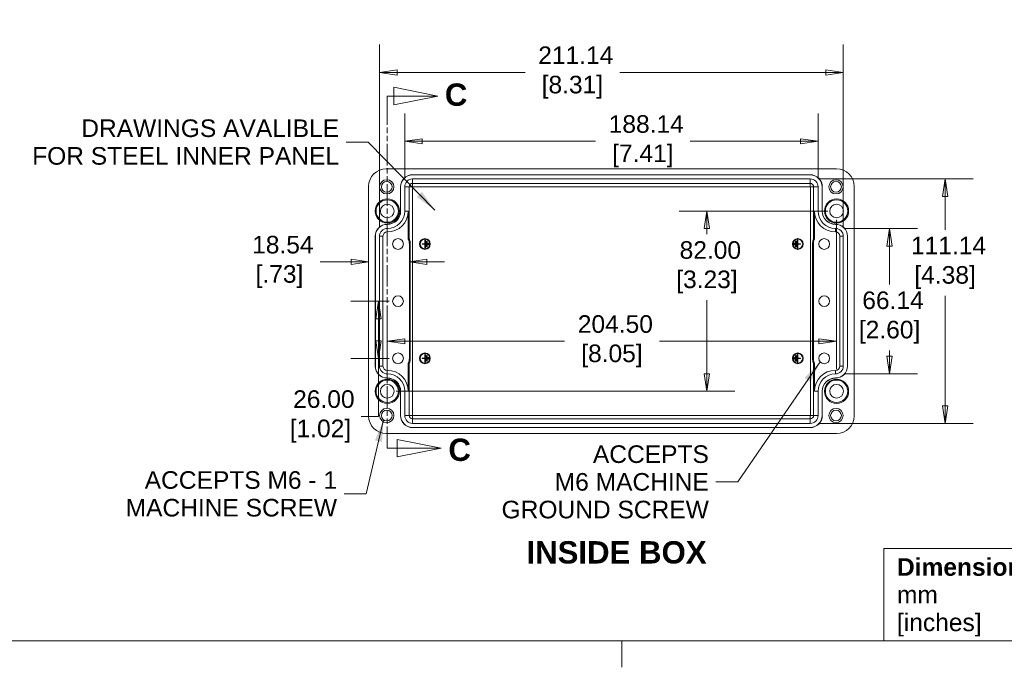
# Model space of a CAD drawing. Header units: millimetres. Extents: x 22 to 1013, y 22 to 778.
# Tile 2 of 8: x 264 to 679, y 22 to 294. Entities that reach past the tile are written whole.
import ezdxf

# ---------------------------------------------------------------- set-up
doc = ezdxf.new("R2010")
doc.units = ezdxf.units.MM
doc.header["$LTSCALE"] = 3.703704
doc.linetypes.add('DOUBLE_DASH_CHAIN', pattern=[1.2403, 0.6614, -0.0827, 0.1654, -0.0827, 0.1654, -0.0827])
for name, color, linetype, lineweight in [('Dimension (ANSI)', 7, 'Continuous', 9), ('Section Line (ANSI)', 7, 'DOUBLE_DASH_CHAIN', 9), ('Sketch Geometry (ANSI)', 7, 'Continuous', 9), ('Symbol (ANSI)', 7, 'Continuous', 9), ('Visible (ANSI)', 7, 'Continuous', 9), ('Visible Narrow (ANSI)', 7, 'Continuous', 9)]:
    doc.layers.add(name, color=color, linetype=linetype, lineweight=lineweight)
doc.styles.add('Label Text (ANSI)', font='arialbd.ttf')
doc.styles.add('Note Text (ANSI)', font='arial.ttf')
doc.styles.add('Text Style20', font='arial.ttf')
doc.dimstyles.new('Default - mm (ANSI)', dxfattribs={"dimscale": 3.703704, "dimtxt": 2, "dimasz": 2, "dimexe": 3.175, "dimexo": 1, "dimgap": 0.8, "dimtad": 0, "dimtih": 1, "dimtoh": 1, "dimrnd": 1e-08, "dimzin": 4, "dimdsep": 46, "dimtxsty": 'Note Text (ANSI)', "dimblk": 'Filled-1', "dimcen": 0.09, "dimdle": 10, "dimclrd": 256, "dimclre": 256, "dimclrt": 256, "dimadec": 1, "dimazin": 0, "dimtfac": 1.524, "dimtofl": 0, "dimtmove": 0, "dimatfit": 3, "dimfxl": 0, "dimtolj": 1, "dimtzin": 0, "dimlwd": -1, "dimlwe": -1, "dimarcsym": 0})
doc.dimstyles.new('Default - mm (ANSI)$7', dxfattribs={"dimscale": 3.703704, "dimtxt": 2, "dimasz": 2.5, "dimexe": 3.175, "dimexo": 1, "dimgap": 0.8, "dimtad": 0, "dimtih": 1, "dimtoh": 1, "dimrnd": 1e-08, "dimzin": 4, "dimdsep": 46, "dimtxsty": 'Note Text (ANSI)', "dimblk": 'Filled-1', "dimcen": 0.09, "dimdle": 10, "dimclrd": 256, "dimclre": 256, "dimclrt": 256, "dimadec": 1, "dimazin": 0, "dimtfac": 1.524, "dimtofl": 0, "dimtmove": 0, "dimatfit": 3, "dimfxl": 0, "dimtolj": 1, "dimtzin": 0, "dimlwd": -1, "dimlwe": -1, "dimarcsym": 0})

# ---------------------------------------------------------------- blocks, each defined once
blk = doc.blocks.new('Title Blocks HAMMOND')
at = {"layer": 'Sketch Geometry (ANSI)'}
for p, q in [((274.4, 31.5), (194.4, 31.5)), ((194.4, 31.5), (194.4, 5)), ((274.4, 5), (274.4, 31.5)), ((173.4, 5), (173.4, 15.5)), ((173.4, 15.5), (194.4, 15.5)), ((194.4, 15.5), (194.4, 5)), ((194.4, 5), (173.4, 5)), ((194.4, 5), (274.4, 5))]:
    blk.add_line(p, q, dxfattribs=at)
at = {"layer": 'Symbol (ANSI)', "insert": (267.22, 20.45), "char_height": 2, "attachment_point": 1, "style": 'Note Text (ANSI)'}
blk.add_mtext('\\fCalibri|b1|i0;\\H2.0000;®\\fCalibri|b1|i0;\\H21.7410;\\P', dxfattribs=at)
at = {"layer": 'Symbol (ANSI)', "insert": (174.9, 9.94), "char_height": 2, "width": 30.7233, "attachment_point": 4, "line_spacing_factor": 0.944221, "style": 'Note Text (ANSI)'}
blk.add_mtext('\\fArial|b1|i0;\\H2.0000;Dimensions:\\fArial|b0|i0;\\H2.0000;\\Pmm\\P[inches]', dxfattribs=at)
at = {"layer": 'Symbol (ANSI)', "insert": (226.6, 6.69), "char_height": 2, "width": 32.2927, "attachment_point": 4, "style": 'Note Text (ANSI)'}
blk.add_mtext('\\fArial|b1|i0;\\H2.0000;www.hammondmfg.com', dxfattribs=at)
at = {"layer": 'Symbol (ANSI)', "style": 'Text Style20'}
blk.add_attdef('<TITLE>_001', (226.45, 10.86), '', height=5, dxfattribs=at)
blk = doc.blocks.new('Borders Default Border')
at = {"layer": 'Sketch Geometry (ANSI)'}
blk.add_line((139.7, 8.89), (139.7, 5.87), dxfattribs=at)
at = {"layer": 'Sketch Geometry (ANSI)', "flags": 128}
blk.add_lwpolyline([(8.89, 8.89), (8.89, 207.01), (270.51, 207.01), (270.51, 8.89), (8.89, 8.89)], dxfattribs=at)
blk = doc.blocks.new('Filled-1')
at = {"color": 0}
for p, q in [((0, 0), (-1, 0.15)), ((-1, 0.15), (-1, -0.15)), ((-1, 0), (0, 0)), ((-1, -0.15), (0, 0))]:
    blk.add_line(p, q, dxfattribs=at)
at = {"color": 0, "flags": 128}
blk.add_lwpolyline([(-1, -0.15), (0, 0), (-1, 0.15), (-1, -0.15)], dxfattribs=at)
at = {"color": 0}
blk.add_solid([(-1, -0.15), (0, 0), (-1, 0.15), (-1, -0.15)], dxfattribs=at)
blk = doc.blocks.new('*D19')
at = {"layer": 'Defpoints', "color": 0, "transparency": 16777216}
for p in [(600.1, 243.25), (425.9, 224.09), (600.1, 224.09)]:
    blk.add_point(p, dxfattribs=at)
at = {"layer": 'Dimension (ANSI)', "transparency": 16777216}
for p, q in [((425.9, 227.79), (425.9, 255.01)), ((600.1, 227.79), (600.1, 255.01)), ((433.3, 243.25), (506.27, 243.25)), ((592.69, 243.25), (546.22, 243.25))]:
    blk.add_line(p, q, dxfattribs=at)
at = {"layer": 'Dimension (ANSI)', "transparency": 16777216, "xscale": 7.407407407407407, "yscale": 7.407407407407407, "zscale": 7.407407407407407, "rotation": 180}
blk.add_blockref('Filled-1', (425.9, 243.25), dxfattribs=at)
at = {"layer": 'Dimension (ANSI)', "transparency": 16777216, "xscale": 7.407407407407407, "yscale": 7.407407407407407, "zscale": 7.407407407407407}
blk.add_blockref('Filled-1', (600.1, 243.25), dxfattribs=at)
at = {"layer": 'Dimension (ANSI)', "transparency": 16777216, "insert": (526.25, 243.25), "char_height": 7.4074, "attachment_point": 5, "style": 'Note Text (ANSI)'}
blk.add_mtext('\\A1; 188.14\\P[7.41]', dxfattribs=at)
blk = doc.blocks.new('*D26')
at = {"layer": 'Defpoints', "color": 0, "transparency": 16777216}
for p in [(610.75, 272.21), (415.25, 203.25), (610.75, 203.25)]:
    blk.add_point(p, dxfattribs=at)
at = {"layer": 'Dimension (ANSI)', "transparency": 16777216}
for p, q in [((415.25, 206.96), (415.25, 283.97)), ((610.75, 206.96), (610.75, 283.97)), ((422.65, 272.21), (476.59, 272.21)), ((603.34, 272.21), (516.54, 272.21))]:
    blk.add_line(p, q, dxfattribs=at)
at = {"layer": 'Dimension (ANSI)', "transparency": 16777216, "xscale": 7.407407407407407, "yscale": 7.407407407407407, "zscale": 7.407407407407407, "rotation": 180}
blk.add_blockref('Filled-1', (415.25, 272.21), dxfattribs=at)
at = {"layer": 'Dimension (ANSI)', "transparency": 16777216, "xscale": 7.407407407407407, "yscale": 7.407407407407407, "zscale": 7.407407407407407}
blk.add_blockref('Filled-1', (610.75, 272.21), dxfattribs=at)
at = {"layer": 'Dimension (ANSI)', "transparency": 16777216, "insert": (496.56, 272.21), "char_height": 7.4074, "attachment_point": 5, "style": 'Note Text (ANSI)'}
blk.add_mtext('\\A1; 211.14\\P[8.31]', dxfattribs=at)
blk = doc.blocks.new('*D27')
at = {"layer": 'Defpoints', "color": 0, "transparency": 16777216}
for p in [(427.85, 192.45), (427.85, 151.86), (410.68, 127.56)]:
    blk.add_point(p, dxfattribs=at)
at = {"layer": 'Dimension (ANSI)', "transparency": 16777216}
for p, q in [((403.27, 192.45), (390.19, 192.45)), ((435.25, 192.45), (442.66, 192.45))]:
    blk.add_line(p, q, dxfattribs=at)
at = {"layer": 'Dimension (ANSI)', "transparency": 16777216, "xscale": 7.407407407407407, "yscale": 7.407407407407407, "zscale": 7.407407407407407}
blk.add_blockref('Filled-1', (410.68, 192.45), dxfattribs=at)
at = {"layer": 'Dimension (ANSI)', "transparency": 16777216, "xscale": 7.407407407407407, "yscale": 7.407407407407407, "zscale": 7.407407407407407, "rotation": 180}
blk.add_blockref('Filled-1', (427.85, 192.45), dxfattribs=at)
at = {"layer": 'Dimension (ANSI)', "transparency": 16777216, "insert": (373.09, 192.45), "char_height": 7.407, "attachment_point": 5, "style": 'Note Text (ANSI)'}
blk.add_mtext('\\A1; 18.54\\P[.73]', dxfattribs=at)
blk = doc.blocks.new('*D29')
at = {"layer": 'Defpoints', "color": 0, "transparency": 16777216}
for p in [(607.44, 206.56), (607.44, 145.32), (630.25, 145.32)]:
    blk.add_point(p, dxfattribs=at)
at = {"layer": 'Dimension (ANSI)', "transparency": 16777216}
for p, q in [((611.15, 206.56), (642.01, 206.56)), ((630.25, 199.15), (630.25, 182.93)), ((630.25, 152.72), (630.25, 155.13)), ((611.15, 145.32), (642.01, 145.32))]:
    blk.add_line(p, q, dxfattribs=at)
at = {"layer": 'Dimension (ANSI)', "transparency": 16777216, "xscale": 7.407407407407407, "yscale": 7.407407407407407, "zscale": 7.407407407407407}
for p, rotation in [((630.25, 206.56), 90), ((630.25, 145.32), 270)]:
    blk.add_blockref('Filled-1', p, dxfattribs=dict(at, rotation=rotation))
at = {"layer": 'Dimension (ANSI)', "transparency": 16777216, "insert": (630.25, 169.03), "char_height": 7.407, "attachment_point": 5, "style": 'Note Text (ANSI)'}
blk.add_mtext('\\A1; 66.14\\P[2.60]', dxfattribs=at)
blk = doc.blocks.new('*D31')
at = {"layer": 'Defpoints', "color": 0, "transparency": 16777216}
for p in [(596.79, 227.39), (653.65, 227.39), (596.79, 124.48)]:
    blk.add_point(p, dxfattribs=at)
at = {"layer": 'Dimension (ANSI)', "transparency": 16777216}
for p, q in [((600.5, 227.39), (665.41, 227.39)), ((653.65, 219.98), (653.65, 205.95)), ((653.65, 131.89), (653.65, 178.16)), ((600.5, 124.48), (665.41, 124.48))]:
    blk.add_line(p, q, dxfattribs=at)
at = {"layer": 'Dimension (ANSI)', "transparency": 16777216, "xscale": 7.407407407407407, "yscale": 7.407407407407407, "zscale": 7.407407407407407}
for p, rotation in [((653.65, 227.39), 90), ((653.65, 124.48), 270)]:
    blk.add_blockref('Filled-1', p, dxfattribs=dict(at, rotation=rotation))
at = {"layer": 'Dimension (ANSI)', "transparency": 16777216, "insert": (653.65, 192.06), "char_height": 7.4074, "attachment_point": 5, "style": 'Note Text (ANSI)'}
blk.add_mtext('\\A1; 111.14\\P[4.38]', dxfattribs=at)
blk = doc.blocks.new('*D32')
at = {"layer": 'Defpoints', "color": 0, "transparency": 16777216}
for p in [(607.9, 213.9), (418.55, 137.97), (553.27, 137.97)]:
    blk.add_point(p, dxfattribs=at)
at = {"layer": 'Dimension (ANSI)', "transparency": 16777216}
for p, q in [((604.2, 213.9), (541.51, 213.9)), ((553.27, 206.49), (553.27, 204.09)), ((553.27, 145.38), (553.27, 176.29)), ((422.26, 137.97), (565.03, 137.97))]:
    blk.add_line(p, q, dxfattribs=at)
at = {"layer": 'Dimension (ANSI)', "transparency": 16777216, "xscale": 7.407407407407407, "yscale": 7.407407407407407, "zscale": 7.407407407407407}
for p, rotation in [((553.27, 213.9), 90), ((553.27, 137.97), 270)]:
    blk.add_blockref('Filled-1', p, dxfattribs=dict(at, rotation=rotation))
at = {"layer": 'Dimension (ANSI)', "transparency": 16777216, "insert": (553.27, 190.19), "char_height": 7.407, "attachment_point": 5, "style": 'Note Text (ANSI)'}
blk.add_mtext('\\A1; 82.00\\P[3.23]', dxfattribs=at)
blk = doc.blocks.new('*D33')
at = {"layer": 'Defpoints', "color": 0, "transparency": 16777216}
for p in [(607.9, 213.9), (607.9, 159.02), (418.55, 137.97)]:
    blk.add_point(p, dxfattribs=at)
at = {"layer": 'Dimension (ANSI)', "transparency": 16777216}
for p, q in [((607.9, 210.2), (607.9, 147.26)), ((418.55, 141.68), (418.55, 170.78)), ((425.96, 159.02), (493.25, 159.02)), ((600.5, 159.02), (533.21, 159.02))]:
    blk.add_line(p, q, dxfattribs=at)
at = {"layer": 'Dimension (ANSI)', "transparency": 16777216, "xscale": 7.407407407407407, "yscale": 7.407407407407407, "zscale": 7.407407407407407, "rotation": 180}
blk.add_blockref('Filled-1', (418.55, 159.02), dxfattribs=at)
at = {"layer": 'Dimension (ANSI)', "transparency": 16777216, "xscale": 7.407407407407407, "yscale": 7.407407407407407, "zscale": 7.407407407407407}
blk.add_blockref('Filled-1', (607.9, 159.02), dxfattribs=at)
at = {"layer": 'Dimension (ANSI)', "transparency": 16777216, "insert": (513.23, 159.02), "char_height": 7.4074, "attachment_point": 5, "style": 'Note Text (ANSI)'}
blk.add_mtext('\\A1; 204.50\\P[8.05]', dxfattribs=at)
blk = doc.blocks.new('*D35')
at = {"layer": 'Defpoints', "color": 0, "transparency": 16777216}
for p in [(414.88, 175.94), (423.07, 175.94), (423.07, 151.86)]:
    blk.add_point(p, dxfattribs=at)
at = {"layer": 'Dimension (ANSI)', "transparency": 16777216}
for p, q in [((419.36, 175.94), (403.13, 175.94)), ((414.88, 168.53), (414.88, 159.27)), ((419.36, 151.86), (403.13, 151.86)), ((414.88, 151.86), (414.88, 127.41)), ((414.88, 127.41), (407.48, 127.41))]:
    blk.add_line(p, q, dxfattribs=at)
at = {"layer": 'Dimension (ANSI)', "transparency": 16777216, "xscale": 7.407407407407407, "yscale": 7.407407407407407, "zscale": 7.407407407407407}
for p, rotation in [((414.88, 175.94), 90), ((414.88, 151.86), 270)]:
    blk.add_blockref('Filled-1', p, dxfattribs=dict(at, rotation=rotation))
at = {"layer": 'Dimension (ANSI)', "transparency": 16777216, "insert": (390.38, 127.41), "char_height": 7.407, "attachment_point": 5, "style": 'Note Text (ANSI)'}
blk.add_mtext('\\A1; 26.00\\P[1.02]', dxfattribs=at)
blk = doc.blocks.new('2dTransSection2')
at = {"layer": 'Section Line (ANSI)', "linetype": 'Continuous'}
for p, q in [((118.76, 70.82), (113.76, 71.82)), ((113.76, 71.82), (113.76, 69.82)), ((113, 69.45), (113, 70.82)), ((113, 70.82), (113.76, 70.82)), ((113.76, 70.82), (118.76, 70.82)), ((113.76, 69.82), (118.76, 70.82)), ((113, 30.79), (113, 32.16)), ((119.12, 30.79), (114.12, 31.79)), ((114.12, 31.79), (114.12, 29.79)), ((113, 30.79), (114.12, 30.79)), ((114.12, 30.79), (119.12, 30.79)), ((114.12, 29.79), (119.12, 30.79))]:
    blk.add_line(p, q, dxfattribs=at)
at = {"layer": 'Section Line (ANSI)', "linetype": 'DOUBLE_DASH_CHAIN'}
blk.add_line((113, 30.79), (113, 70.82), dxfattribs=at)
at = {"layer": 'Section Line (ANSI)', "linetype": 'Continuous', "flags": 128}
for points in [[(113.76, 69.82), (118.76, 70.82), (113.76, 71.82), (113.76, 69.82)], [(114.12, 29.79), (119.12, 30.79), (114.12, 31.79), (114.12, 29.79)]]:
    blk.add_lwpolyline(points, dxfattribs=at)
at = {"layer": 'Section Line (ANSI)'}
for points in [[(113.76, 69.82), (118.76, 70.82), (113.76, 71.82), (113.76, 69.82)], [(114.12, 29.79), (119.12, 30.79), (114.12, 31.79), (114.12, 29.79)]]:
    blk.add_solid(points, dxfattribs=at)
at = {"layer": 'Section Line (ANSI)', "char_height": 2.54, "attachment_point": 7, "line_spacing_factor": 0.25, "style": 'Label Text (ANSI)'}
for insert in [(119.56, 69.68), (119.96, 29.3)]:
    blk.add_mtext('C', dxfattribs=dict(at, insert=insert))

msp = doc.modelspace()

# ---------------------------------------------------------------- linework, layer by layer
at = {"layer": 'Visible (ANSI)'}
for p, q in [((607.9043, 231.7244), (418.0895, 231.7244)), ((429.2006, 229.1781), (596.7932, 229.1781)), ((429.2006, 229.1135), (596.7932, 229.1135)), ((410.6821, 224.317), (410.6821, 127.5578)), ((429.2006, 227.391), (596.7932, 227.391)), ((615.3117, 127.5578), (615.3117, 224.317)), ((424.108, 213.9004), (424.108, 224.0856)), ((424.1727, 213.9004), (424.1727, 224.0856)), ((425.8952, 213.9004), (425.8952, 224.0856)), ((600.0986, 224.0856), (600.0986, 213.9004)), ((601.8211, 224.0856), (601.8211, 213.9004)), ((601.8858, 224.0856), (601.8858, 213.9004)), ((427.3826, 202.2627), (427.3826, 213.9004)), ((598.6112, 213.9004), (598.6112, 202.2146)), ((413.4599, 148.6226), (413.4599, 203.2522)), ((413.5245, 148.6226), (413.5245, 203.2522)), ((415.247, 148.6226), (415.247, 203.2522)), ((416.7344, 203.2522), (416.7344, 148.6226)), ((427.8455, 151.8633), (427.8455, 200.0115)), ((428.2546, 151.8633), (428.2546, 200.0115)), ((433.2515, 200.1206), (433.292, 200.0801)), ((433.2515, 199.9024), (433.2515, 200.1206)), ((433.2515, 200.1206), (434.4089, 200.1206)), ((433.2515, 199.9024), (433.292, 199.9429)), ((434.4089, 199.9024), (433.2515, 199.9024)), ((433.292, 199.9429), (433.292, 200.0801)), ((433.292, 200.0801), (434.3684, 200.0801)), ((434.3684, 199.9429), (433.292, 199.9429)), ((434.4089, 200.1206), (434.3684, 200.0801)), ((434.3684, 200.0801), (434.3684, 199.9429)), ((434.4089, 199.9024), (434.3684, 199.9429)), ((434.4089, 201.6318), (434.4494, 201.5913)), ((434.4089, 200.1206), (434.4089, 201.6318)), ((434.4089, 201.6318), (434.6404, 201.6318)), ((434.4089, 199.9024), (434.4089, 200.1206)), ((434.4089, 198.3911), (434.4089, 199.9024)), ((434.4494, 198.4316), (434.4494, 201.5913)), ((434.4494, 201.5913), (434.5999, 201.5913)), ((434.6404, 201.6318), (434.5999, 201.5913)), ((434.5999, 201.5913), (434.5999, 198.4316)), ((434.6404, 201.6318), (434.6404, 198.3911)), ((435.1034, 201.1689), (435.1439, 201.1284)), ((435.1034, 198.8541), (435.1034, 201.1689)), ((435.1034, 201.1689), (435.3349, 201.1689)), ((435.1439, 198.8946), (435.1439, 201.1284)), ((435.1439, 201.1284), (435.2943, 201.1284)), ((435.3349, 201.1689), (435.2943, 201.1284)), ((435.2943, 201.1284), (435.2943, 198.8946)), ((435.3349, 201.1689), (435.3349, 198.8541)), ((435.7978, 200.3587), (435.8383, 200.3182)), ((435.7978, 199.6643), (435.7978, 200.3587)), ((435.7978, 200.3587), (436.016, 200.3587)), ((435.7978, 199.6643), (435.8383, 199.7048)), ((436.016, 199.6643), (435.7978, 199.6643)), ((435.8383, 199.7048), (435.8383, 200.3182)), ((435.8383, 200.3182), (435.9755, 200.3182)), ((435.9755, 199.7048), (435.8383, 199.7048)), ((436.016, 200.3587), (435.9755, 200.3182)), ((435.9755, 200.3182), (435.9755, 199.7048)), ((436.016, 199.6643), (435.9755, 199.7048)), ((436.016, 200.3587), (436.016, 199.6643)), ((589.9777, 200.3587), (590.196, 200.3587)), ((589.9777, 200.3587), (590.0182, 200.3182)), ((589.9777, 199.6643), (589.9777, 200.3587)), ((589.9777, 199.6643), (590.0182, 199.7048)), ((590.196, 199.6643), (589.9777, 199.6643)), ((590.0182, 200.3182), (590.1555, 200.3182)), ((590.0182, 199.7048), (590.0182, 200.3182)), ((590.1555, 199.7048), (590.0182, 199.7048)), ((590.196, 200.3587), (590.1555, 200.3182)), ((590.1555, 200.3182), (590.1555, 199.7048)), ((590.196, 199.6643), (590.1555, 199.7048)), ((590.196, 200.3587), (590.196, 199.6643)), ((590.6589, 201.1689), (590.8904, 201.1689)), ((590.6589, 201.1689), (590.6994, 201.1284)), ((590.6589, 198.8541), (590.6589, 201.1689)), ((590.6994, 201.1284), (590.8499, 201.1284)), ((590.6994, 198.8946), (590.6994, 201.1284)), ((590.8904, 201.1689), (590.8499, 201.1284)), ((590.8499, 201.1284), (590.8499, 198.8946)), ((590.8904, 201.1689), (590.8904, 198.8541)), ((591.3534, 201.6318), (591.5849, 201.6318)), ((591.3534, 201.6318), (591.3939, 201.5913)), ((591.3534, 198.3911), (591.3534, 201.6318)), ((591.3939, 201.5913), (591.5443, 201.5913)), ((591.3939, 198.4316), (591.3939, 201.5913)), ((591.5849, 201.6318), (591.5443, 201.5913)), ((591.5443, 201.5913), (591.5443, 198.4316)), ((591.5849, 201.6318), (591.5849, 200.1206)), ((591.5849, 200.1206), (591.5849, 199.9024)), ((591.5849, 200.1206), (591.6254, 200.0801)), ((591.5849, 200.1206), (592.7423, 200.1206)), ((591.5849, 199.9024), (591.6254, 199.9429)), ((591.5849, 199.9024), (591.5849, 198.3911)), ((592.7423, 199.9024), (591.5849, 199.9024)), ((591.6254, 199.9429), (591.6254, 200.0801)), ((591.6254, 200.0801), (592.7018, 200.0801)), ((592.7018, 199.9429), (591.6254, 199.9429)), ((592.7423, 200.1206), (592.7018, 200.0801)), ((592.7018, 200.0801), (592.7018, 199.9429)), ((592.7423, 199.9024), (592.7018, 199.9429)), ((592.7423, 200.1206), (592.7423, 199.9024)), ((597.7392, 200.0115), (597.7392, 151.8633)), ((598.1483, 200.0115), (598.1483, 151.8633)), ((609.2594, 148.6226), (609.2594, 203.2522)), ((610.7467, 203.2522), (610.7467, 148.6226)), ((612.4693, 203.2522), (612.4693, 148.6226)), ((612.5339, 203.2522), (612.5339, 148.6226)), ((434.4089, 198.3911), (434.4494, 198.4316)), ((434.6404, 198.3911), (434.4089, 198.3911)), ((434.5999, 198.4316), (434.4494, 198.4316)), ((434.6404, 198.3911), (434.5999, 198.4316)), ((435.1034, 198.8541), (435.1439, 198.8946)), ((435.3349, 198.8541), (435.1034, 198.8541)), ((435.2943, 198.8946), (435.1439, 198.8946)), ((435.3349, 198.8541), (435.2943, 198.8946)), ((590.6589, 198.8541), (590.6994, 198.8946)), ((590.8904, 198.8541), (590.6589, 198.8541)), ((590.8499, 198.8946), (590.6994, 198.8946)), ((590.8904, 198.8541), (590.8499, 198.8946)), ((591.3534, 198.3911), (591.3939, 198.4316)), ((591.5849, 198.3911), (591.3534, 198.3911)), ((591.5443, 198.4316), (591.3939, 198.4316)), ((591.5849, 198.3911), (591.5443, 198.4316)), ((427.3826, 137.9744), (427.3826, 149.6121)), ((433.2515, 151.9724), (433.292, 151.9319)), ((433.2515, 151.7542), (433.2515, 151.9724)), ((433.2515, 151.9724), (434.4089, 151.9724)), ((433.2515, 151.7542), (433.292, 151.7947)), ((434.4089, 151.7542), (433.2515, 151.7542)), ((433.292, 151.7947), (433.292, 151.9319)), ((433.292, 151.9319), (434.3684, 151.9319)), ((434.3684, 151.7947), (433.292, 151.7947)), ((434.4089, 151.9724), (434.3684, 151.9319)), ((434.3684, 151.9319), (434.3684, 151.7947)), ((434.4089, 151.7542), (434.3684, 151.7947)), ((434.4089, 153.4837), (434.4494, 153.4432)), ((434.4089, 151.9724), (434.4089, 153.4837)), ((434.4089, 153.4837), (434.6404, 153.4837)), ((434.4089, 151.7542), (434.4089, 151.9724)), ((434.4089, 150.243), (434.4089, 151.7542)), ((434.4089, 150.243), (434.4494, 150.2835)), ((434.6404, 150.243), (434.4089, 150.243)), ((434.4494, 150.2835), (434.4494, 153.4432)), ((434.4494, 153.4432), (434.5999, 153.4432)), ((434.5999, 150.2835), (434.4494, 150.2835)), ((434.6404, 153.4837), (434.5999, 153.4432)), ((434.5999, 153.4432), (434.5999, 150.2835)), ((434.6404, 150.243), (434.5999, 150.2835)), ((434.6404, 153.4837), (434.6404, 150.243)), ((435.1034, 153.0207), (435.1439, 152.9802)), ((435.1034, 150.7059), (435.1034, 153.0207)), ((435.1034, 153.0207), (435.3349, 153.0207)), ((435.1034, 150.7059), (435.1439, 150.7464)), ((435.3349, 150.7059), (435.1034, 150.7059)), ((435.1439, 150.7464), (435.1439, 152.9802)), ((435.1439, 152.9802), (435.2943, 152.9802)), ((435.2943, 150.7464), (435.1439, 150.7464)), ((435.3349, 153.0207), (435.2943, 152.9802)), ((435.2943, 152.9802), (435.2943, 150.7464)), ((435.3349, 150.7059), (435.2943, 150.7464)), ((435.3349, 153.0207), (435.3349, 150.7059)), ((435.7978, 152.2106), (435.8383, 152.17)), ((435.7978, 151.5161), (435.7978, 152.2106)), ((435.7978, 152.2106), (436.016, 152.2106)), ((435.7978, 151.5161), (435.8383, 151.5566)), ((436.016, 151.5161), (435.7978, 151.5161)), ((435.8383, 151.5566), (435.8383, 152.17)), ((435.8383, 152.17), (435.9755, 152.17)), ((435.9755, 151.5566), (435.8383, 151.5566)), ((436.016, 152.2106), (435.9755, 152.17)), ((435.9755, 152.17), (435.9755, 151.5566)), ((436.016, 151.5161), (435.9755, 151.5566)), ((436.016, 152.2106), (436.016, 151.5161)), ((589.9777, 152.2106), (590.0182, 152.17)), ((589.9777, 151.5161), (589.9777, 152.2106)), ((589.9777, 152.2106), (590.196, 152.2106)), ((589.9777, 151.5161), (590.0182, 151.5566)), ((590.196, 151.5161), (589.9777, 151.5161)), ((590.0182, 151.5566), (590.0182, 152.17)), ((590.0182, 152.17), (590.1555, 152.17)), ((590.1555, 151.5566), (590.0182, 151.5566)), ((590.196, 152.2106), (590.1555, 152.17)), ((590.1555, 152.17), (590.1555, 151.5566)), ((590.196, 151.5161), (590.1555, 151.5566)), ((590.196, 152.2106), (590.196, 151.5161)), ((590.6589, 153.0207), (590.6994, 152.9802)), ((590.6589, 150.7059), (590.6589, 153.0207)), ((590.6589, 153.0207), (590.8904, 153.0207)), ((590.6589, 150.7059), (590.6994, 150.7464)), ((590.8904, 150.7059), (590.6589, 150.7059)), ((590.6994, 150.7464), (590.6994, 152.9802)), ((590.6994, 152.9802), (590.8499, 152.9802)), ((590.8499, 150.7464), (590.6994, 150.7464)), ((590.8904, 153.0207), (590.8499, 152.9802)), ((590.8499, 152.9802), (590.8499, 150.7464)), ((590.8904, 150.7059), (590.8499, 150.7464)), ((590.8904, 153.0207), (590.8904, 150.7059)), ((591.3534, 153.4837), (591.5849, 153.4837)), ((591.3534, 153.4837), (591.3939, 153.4432)), ((591.3534, 150.243), (591.3534, 153.4837)), ((591.3534, 150.243), (591.3939, 150.2835)), ((591.5849, 150.243), (591.3534, 150.243)), ((591.3939, 153.4432), (591.5443, 153.4432)), ((591.3939, 150.2835), (591.3939, 153.4432)), ((591.5443, 150.2835), (591.3939, 150.2835)), ((591.5849, 153.4837), (591.5443, 153.4432)), ((591.5443, 153.4432), (591.5443, 150.2835)), ((591.5849, 150.243), (591.5443, 150.2835)), ((591.5849, 153.4837), (591.5849, 151.9724)), ((591.5849, 151.9724), (591.5849, 151.7542)), ((591.5849, 151.9724), (592.7423, 151.9724)), ((591.5849, 151.9724), (591.6254, 151.9319)), ((591.5849, 151.7542), (591.6254, 151.7947)), ((591.5849, 151.7542), (591.5849, 150.243)), ((592.7423, 151.7542), (591.5849, 151.7542)), ((591.6254, 151.9319), (592.7018, 151.9319)), ((591.6254, 151.7947), (591.6254, 151.9319)), ((592.7018, 151.7947), (591.6254, 151.7947)), ((592.7423, 151.9724), (592.7018, 151.9319)), ((592.7018, 151.9319), (592.7018, 151.7947)), ((592.7423, 151.7542), (592.7018, 151.7947)), ((592.7423, 151.9724), (592.7423, 151.7542)), ((598.6112, 149.6602), (598.6112, 137.9744)), ((424.108, 127.7893), (424.108, 137.9744)), ((424.1727, 127.7893), (424.1727, 137.9744)), ((425.8952, 127.7893), (425.8952, 137.9744)), ((600.0986, 137.9744), (600.0986, 127.7893)), ((601.8211, 137.9744), (601.8211, 127.7893)), ((601.8858, 137.9744), (601.8858, 127.7893)), ((596.7932, 124.4838), (429.2006, 124.4838)), ((596.7932, 122.7613), (429.2006, 122.7613)), ((596.7932, 122.6967), (429.2006, 122.6967)), ((418.0895, 120.1504), (607.9043, 120.1504))]:
    msp.add_line(p, q, dxfattribs=at)
for centre, radius in [((418.321, 224.0856), 3.0093), ((418.321, 224.0856), 2.2764), ((607.6728, 224.0856), 3.0093), ((607.6728, 224.0856), 2.2764), ((418.5524, 213.9004), 5.0926), ((418.5524, 213.9004), 4.729), ((418.5524, 213.9004), 2.8881), ((607.9043, 213.9004), 5.0926), ((607.9043, 213.9004), 4.729), ((607.9043, 213.9004), 2.8881), ((423.0663, 200.0115), 2.2764), ((434.4089, 200.0115), 2.2553), ((434.4089, 200.0115), 2.2148), ((434.4089, 200.0115), 2.0775), ((434.4089, 200.0115), 2.037), ((591.5849, 200.0115), 2.2553), ((591.5849, 200.0115), 2.2148), ((591.5849, 200.0115), 2.0775), ((591.5849, 200.0115), 2.037), ((602.696, 200.0115), 2.2764), ((423.0663, 175.9374), 2.2764), ((602.696, 175.9374), 2.2764), ((423.0663, 151.8633), 2.2764), ((434.4089, 151.8633), 2.2553), ((434.4089, 151.8633), 2.2148), ((434.4089, 151.8633), 2.0775), ((434.4089, 151.8633), 2.037), ((591.5849, 151.8633), 2.2553), ((591.5849, 151.8633), 2.2148), ((591.5849, 151.8633), 2.0775), ((591.5849, 151.8633), 2.037), ((602.696, 151.8633), 2.2764), ((418.5524, 137.9744), 5.0926), ((418.5524, 137.9744), 4.729), ((607.9043, 137.9744), 5.0926), ((607.9043, 137.9744), 4.729), ((418.5524, 137.9744), 2.8881), ((607.9043, 137.9744), 2.8881), ((418.321, 127.7893), 3.0093), ((418.321, 127.7893), 2.2764), ((607.6728, 127.7893), 3.0093), ((607.6728, 127.7893), 2.2764)]:
    msp.add_circle(centre, radius, dxfattribs=at)
for centre, radius, start, end in [((418.0895, 224.317), 7.4074, 90, 180), ((429.2006, 224.0856), 5.0926, 90, 180), ((429.2006, 224.0856), 5.0279, 90, 180), ((596.7932, 224.0856), 5.0926, 0, 90), ((596.7932, 224.0856), 5.0279, 0, 90), ((607.9043, 224.317), 7.4074, 0, 90), ((429.2006, 224.0856), 3.3054, 90, 180), ((596.7932, 224.0856), 3.3054, 0, 90), ((418.5524, 213.9004), 8.8301, 270, 0), ((418.5524, 213.9004), 5.6202, 270, 0), ((418.5524, 213.9004), 5.5556, 270, 0), ((418.5524, 213.9004), 7.3427, 270, 0), ((607.4413, 213.9004), 8.8301, 180, 270), ((607.4413, 213.9004), 7.3427, 180, 270), ((607.4413, 213.9004), 5.6202, 180, 270), ((607.4413, 213.9004), 5.5556, 180, 270), ((418.5524, 203.2522), 5.0926, 90, 180), ((418.5524, 203.2522), 5.0279, 90, 180), ((607.4413, 203.2522), 5.0926, 0, 90), ((607.4413, 203.2522), 5.0279, 0, 90), ((418.5524, 203.2522), 3.3054, 90, 180), ((418.5524, 203.2522), 1.818, 90, 180), ((607.4413, 203.2522), 3.3054, 0, 90), ((607.4413, 203.2522), 1.818, 0, 90), ((428.3085, 202.2627), 0.9259, 180, 203.241304), ((423.0663, 200.0115), 4.7792, 0, 23.241304), ((602.696, 200.0115), 4.5477, 156.265343, 180), ((597.6853, 202.2146), 0.9259, 336.265343, 0), ((428.3085, 149.6121), 0.9259, 156.758696, 180), ((423.0663, 151.8633), 4.7792, 336.758696, 0), ((602.696, 151.8633), 4.5477, 180, 203.734657), ((597.6853, 149.6602), 0.9259, 0, 23.734657), ((418.5524, 148.6226), 5.0926, 180, 270), ((418.5524, 148.6226), 5.0279, 180, 270), ((418.5524, 148.6226), 3.3054, 180, 270), ((418.5524, 148.6226), 1.818, 180, 270), ((418.5524, 137.9744), 8.8301, 0, 90), ((418.5524, 137.9744), 7.3427, 0, 90), ((607.4413, 137.9744), 8.8301, 90, 180), ((607.4413, 137.9744), 7.3427, 90, 180), ((607.4413, 148.6226), 1.818, 270, 0), ((607.4413, 148.6226), 5.0279, 270, 0), ((607.4413, 148.6226), 5.0926, 270, 0), ((607.4413, 148.6226), 3.3054, 270, 0), ((418.5524, 137.9744), 5.6202, 0, 90), ((418.5524, 137.9744), 5.5556, 0, 90), ((607.4413, 137.9744), 5.6202, 90, 180), ((607.4413, 137.9744), 5.5556, 90, 180), ((418.0895, 127.5578), 7.4074, 180, 270), ((429.2006, 127.7893), 5.0926, 180, 270), ((429.2006, 127.7893), 5.0279, 180, 270), ((429.2006, 127.7893), 3.3054, 180, 270), ((596.7932, 127.7893), 3.3054, 270, 0), ((596.7932, 127.7893), 5.0279, 270, 0), ((596.7932, 127.7893), 5.0926, 270, 0), ((607.9043, 127.5578), 7.4074, 270, 0)]:
    msp.add_arc(centre, radius, start, end, dxfattribs=at)
for points, knots in [([(427.812, 202.0495), (427.7796, 202.1151), (427.7605, 202.187), (427.7561, 202.2616), (427.7561, 202.2622), (427.7561, 202.2627)], [0.0260306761, 0.0260306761, 0.0260306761, 0.0260306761, 0.0670105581, 0.0670105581, 0.0673182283, 0.0673182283, 0.0673182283, 0.0673182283]), ([(428.2546, 200.0115), (428.2546, 200.3809), (428.2129, 200.7296), (428.088, 201.3283), (428.0086, 201.5734), (427.9097, 201.8311), (427.8817, 201.8981), (427.8402, 201.9908), (427.8253, 202.0224), (427.812, 202.0495)], [0, 0, 0, 0, 0.119680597, 0.119680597, 0.235865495, 0.235865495, 0.280462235, 0.280462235, 0.307370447, 0.307370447, 0.307370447, 0.307370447]), ([(598.1797, 201.9972), (598.1665, 201.9709), (598.1519, 201.9405), (598.0881, 201.8015), (598.0348, 201.6698), (597.9364, 201.3794), (597.8909, 201.22), (597.7787, 200.7173), (597.7392, 200.3513), (597.7392, 200.0115)], [-0.236395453, -0.236395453, -0.236395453, -0.236395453, -0.220188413, -0.220188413, -0.16514131, -0.16514131, -0.110094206, -0.110094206, 0, 0, 0, 0]), ([(427.812, 149.8253), (427.8255, 149.8527), (427.8404, 149.8846), (427.9051, 150.0287), (427.9586, 150.1645), (428.0574, 150.4631), (428.1029, 150.6266), (428.2152, 151.1418), (428.2546, 151.5161), (428.2546, 151.8633)], [-0.241822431, -0.241822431, -0.241822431, -0.241822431, -0.225012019, -0.225012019, -0.168759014, -0.168759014, -0.112506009, -0.112506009, 0, 0, 0, 0]), ([(597.7392, 151.8633), (597.7392, 151.5035), (597.7806, 151.1636), (597.9044, 150.5824), (597.9826, 150.3451), (598.0811, 150.0933), (598.1093, 150.0273), (598.1512, 149.9357), (598.1662, 149.9044), (598.1797, 149.8776)], [0, 0, 0, 0, 0.116578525, 0.116578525, 0.228685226, 0.228685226, 0.272326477, 0.272326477, 0.298741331, 0.298741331, 0.298741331, 0.298741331]), ([(598.1797, 149.8776), (598.2133, 149.8109), (598.2332, 149.7375), (598.2376, 149.6613), (598.2377, 149.6608), (598.2377, 149.6602)], [0.0262338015, 0.0262338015, 0.0262338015, 0.0262338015, 0.0679718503, 0.0679718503, 0.0682846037, 0.0682846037, 0.0682846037, 0.0682846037])]:
    msp.add_open_spline(points, degree=3, knots=knots, dxfattribs=at)
for points in [[(598.2377, 202.2146), (598.2338, 202.1446), (598.2154, 202.068), (598.1797, 201.9972)], [(427.7561, 149.6121), (427.7599, 149.6809), (427.7776, 149.7556), (427.812, 149.8253)]]:
    msp.add_open_spline(points, degree=3, dxfattribs=at)
at = {"layer": 'Visible Narrow (ANSI)'}
for p, q in [((429.2006, 229.1781), (429.2006, 229.1135)), ((596.7932, 229.1781), (596.7932, 229.1135)), ((429.2006, 227.391), (429.2006, 225.5301)), ((596.7932, 225.5301), (429.2006, 225.5301)), ((429.2006, 225.5301), (429.2006, 224.142)), ((429.2006, 224.142), (596.7932, 224.142)), ((596.7932, 227.391), (596.7932, 225.5301)), ((596.7932, 224.142), (596.7932, 225.5301)), ((424.108, 224.0856), (424.1727, 224.0856)), ((425.8952, 224.0856), (427.7561, 224.0856)), ((427.7561, 224.0856), (429.1441, 224.0856)), ((427.7561, 224.0856), (427.7561, 202.2627)), ((429.1441, 127.7893), (429.1441, 224.0856)), ((596.8497, 224.0856), (596.8497, 127.7893)), ((596.8497, 224.0856), (598.2377, 224.0856)), ((598.2377, 202.2146), (598.2377, 224.0856)), ((600.0986, 224.0856), (598.2377, 224.0856)), ((601.8858, 224.0856), (601.8211, 224.0856)), ((424.108, 213.9004), (424.1727, 213.9004)), ((425.8952, 213.9004), (427.3826, 213.9004)), ((600.0986, 213.9004), (598.6112, 213.9004)), ((601.8858, 213.9004), (601.8211, 213.9004)), ((418.5524, 208.3448), (418.5524, 208.2801)), ((607.4413, 208.3448), (607.4413, 208.2801)), ((418.5524, 205.0703), (418.5524, 206.5576)), ((607.4413, 206.5576), (607.4413, 205.0703)), ((413.4599, 203.2522), (413.5245, 203.2522)), ((415.247, 203.2522), (416.7344, 203.2522)), ((427.3826, 202.2627), (427.7561, 202.2627)), ((427.4577, 201.8974), (427.812, 202.0495)), ((427.8455, 200.0115), (428.2546, 200.0115)), ((598.1483, 200.0115), (597.7392, 200.0115)), ((598.5329, 201.8419), (598.1797, 201.9972)), ((598.6112, 202.2146), (598.2377, 202.2146)), ((610.7467, 203.2522), (609.2594, 203.2522)), ((612.5339, 203.2522), (612.4693, 203.2522)), ((427.3826, 149.6121), (427.7561, 149.6121)), ((427.4577, 149.9774), (427.812, 149.8253)), ((427.7561, 127.7893), (427.7561, 149.6121)), ((427.8455, 151.8633), (428.2546, 151.8633)), ((598.1483, 151.8633), (597.7392, 151.8633)), ((598.5329, 150.0329), (598.1797, 149.8776)), ((598.2377, 149.6602), (598.2377, 127.7893)), ((598.6112, 149.6602), (598.2377, 149.6602)), ((413.4599, 148.6226), (413.5245, 148.6226)), ((415.247, 148.6226), (416.7344, 148.6226)), ((418.5524, 145.3172), (418.5524, 146.8045)), ((607.4413, 145.3172), (607.4413, 146.8045)), ((610.7467, 148.6226), (609.2594, 148.6226)), ((612.5339, 148.6226), (612.4693, 148.6226)), ((418.5524, 143.53), (418.5524, 143.5947)), ((607.4413, 143.53), (607.4413, 143.5947)), ((424.108, 137.9744), (424.1727, 137.9744)), ((425.8952, 137.9744), (427.3826, 137.9744)), ((600.0986, 137.9744), (598.6112, 137.9744)), ((601.8858, 137.9744), (601.8211, 137.9744)), ((424.108, 127.7893), (424.1727, 127.7893)), ((425.8952, 127.7893), (427.7561, 127.7893)), ((429.1441, 127.7893), (427.7561, 127.7893)), ((596.7932, 127.7328), (429.2006, 127.7328)), ((429.2006, 127.7328), (429.2006, 126.3447)), ((429.2006, 126.3447), (596.7932, 126.3447)), ((429.2006, 124.4838), (429.2006, 126.3447)), ((596.7932, 127.7328), (596.7932, 126.3447)), ((596.7932, 124.4838), (596.7932, 126.3447)), ((598.2377, 127.7893), (596.8497, 127.7893)), ((600.0986, 127.7893), (598.2377, 127.7893)), ((601.8858, 127.7893), (601.8211, 127.7893)), ((429.2006, 122.6967), (429.2006, 122.7613)), ((596.7932, 122.6967), (596.7932, 122.7613))]:
    msp.add_line(p, q, dxfattribs=at)
for centre, radius, start, end in [((429.2006, 224.0856), 1.4445, 90, 180), ((429.2006, 224.0856), 0.0565, 90, 180), ((596.7932, 224.0856), 1.4445, 0, 90), ((596.7932, 224.0856), 0.0565, 0, 90), ((429.2006, 127.7893), 1.4445, 180, 270), ((429.2006, 127.7893), 0.0565, 180, 270), ((596.7932, 127.7893), 0.0565, 270, 0), ((596.7932, 127.7893), 1.4445, 270, 0)]:
    msp.add_arc(centre, radius, start, end, dxfattribs=at)

# ---------------------------------------------------------------- block references
at = {"xscale": 3.703703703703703, "yscale": 3.703703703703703, "zscale": 3.703703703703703}
msp.add_blockref('Borders Default Border', (0, 0), dxfattribs=at)
msp.add_blockref('Title Blocks HAMMOND', (-14.4074, 14.4074), dxfattribs=at).add_auto_attribs({'<TITLE>_001': '1590Z155'})
at = {"layer": 'Section Line (ANSI)', "xscale": 3.703703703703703, "yscale": 3.703703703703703, "zscale": 3.703703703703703}
msp.add_blockref('2dTransSection2', (0, 0), dxfattribs=at)

# ---------------------------------------------------------------- texts
at = {"layer": 'Symbol (ANSI)', "char_height": 7.407408, "attachment_point": 6, "line_spacing_factor": 0.944221, "style": 'Note Text (ANSI)'}
for s, insert, width in [('{DRAWINGS AVALIBLE\\PFOR STEEL INNER PANEL}', (398.2317, 242.8882), 129.409437), ('{ACCEPTS\\PM6 MACHINE\\PGROUND SCREW}', (554.0765, 99.7952), 87.404022), ('{ACCEPTS M6 - 1\\PMACHINE SCREW}', (397.3688, 94.7426), 89.131664)]:
    msp.add_mtext(s, dxfattribs=dict(at, insert=insert, width=width))
at = {"layer": 'Symbol (ANSI)', "insert": (477.1892, 65.3292), "char_height": 9.40741, "attachment_point": 7, "line_spacing_factor": 0.25, "style": 'Label Text (ANSI)'}
msp.add_mtext('INSIDE BOX', dxfattribs=at)

# ---------------------------------------------------------------- dimensions: what is measured, and where the dimension line sits
at = {"layer": 'Dimension (ANSI)'}
for base, p1, p2, angle, text, override, picture, middle in [((610.7467, 272.2084), (415.247, 203.2522), (610.7467, 203.2522), 180, ' <>\\X[8.31]', {"dimgap": 0.8, "dimtih": 0, "dimtoh": 0, "dimdec": 2, "dimlfac": 1.08, "dimpost": '\\X', "dimtol": 0, "dimlim": 0, "dimtp": 0, "dimtm": 0, "dimtdec": 2, "dimatfit": 1}, '*D26', (496.5617, 272.2084)), ((600.0986, 243.2536), (425.8952, 224.0856), (600.0986, 224.0856), 180, ' <>\\X[7.41]', {"dimgap": 0.8, "dimtih": 0, "dimtoh": 0, "dimdec": 2, "dimlfac": 1.08, "dimpost": '\\X', "dimtol": 0, "dimlim": 0, "dimtp": 0, "dimtm": 0, "dimtdec": 2, "dimatfit": 1}, '*D19', (526.2461, 243.2536)), ((653.6517, 227.391), (596.7932, 124.4838), (596.7932, 227.391), 90, ' <>\\X[4.38]', {"dimgap": 0.8, "dimdec": 2, "dimlfac": 1.08, "dimpost": '\\X', "dimtol": 0, "dimlim": 0, "dimtp": 0, "dimtm": 0, "dimtdec": 2, "dimatfit": 1}, '*D31', (653.6517, 192.0552)), ((553.2722, 137.9744), (607.9043, 213.9004), (418.5524, 137.9744), 90, ' <>\\X[3.23]', {"dimgap": 0.8, "dimdec": 2, "dimlfac": 1.08, "dimpost": '\\X', "dimtol": 0, "dimlim": 0, "dimtp": 0, "dimtm": 0, "dimtdec": 2, "dimatfit": 1}, '*D32', (553.2722, 190.1899)), ((607.9043, 159.0239), (418.5524, 137.9744), (607.9043, 213.9004), 180, ' <>\\X[8.05]', {"dimgap": 0.8, "dimtih": 0, "dimtoh": 0, "dimdec": 2, "dimlfac": 1.08, "dimpost": '\\X', "dimtol": 0, "dimlim": 0, "dimtp": 0, "dimtm": 0, "dimtdec": 2, "dimatfit": 1}, '*D33', (513.2284, 159.0239)), ((427.8455, 192.4548), (410.6821, 127.5578), (427.8455, 151.8633), 180, ' <>\\X[.73]', {"dimgap": 0.8, "dimtih": 0, "dimtoh": 0, "dimdec": 2, "dimlfac": 1.08, "dimpost": '\\X', "dimse1": 1, "dimse2": 1, "dimtol": 0, "dimlim": 0, "dimtp": 0, "dimtm": 0, "dimtdec": 2, "dimatfit": 1}, '*D27', (373.0945, 192.4548)), ((630.255, 145.3172), (607.4413, 206.5576), (607.4413, 145.3172), 90, ' <>\\X[2.60]', {"dimgap": 0.8, "dimdec": 2, "dimlfac": 1.08, "dimpost": '\\X', "dimtol": 0, "dimlim": 0, "dimtp": 0, "dimtm": 0, "dimtdec": 2, "dimatfit": 1}, '*D29', (630.255, 169.0277)), ((414.8843, 175.9374), (423.0663, 151.8633), (423.0663, 175.9374), 90, ' <>\\X[1.02]', {"dimgap": 0.8, "dimdec": 2, "dimlfac": 1.08, "dimpost": '\\X', "dimtol": 0, "dimlim": 0, "dimtp": 0, "dimtm": 0, "dimtdec": 2, "dimatfit": 2}, '*D35', (390.3762, 127.4087))]:
    dim = msp.add_linear_dim(base=base, p1=p1, p2=p2, angle=angle, text=text, dimstyle='Default - mm (ANSI)', override=override, dxfattribs=at)
    dim.commit()
    dim.dimension.update_dxf_attribs({"geometry": picture, "text_midpoint": middle, "dimtype": 160})

# ---------------------------------------------------------------- leaders
at = {"layer": 'Symbol (ANSI)', "annotation_type": 0, "has_hookline": 1, "hookline_direction": 1}
for points, text_width in [([(438.5693, 214.2903), (410.4539, 242.8882), (401.1946, 242.8882)], 128.1643), ([(600.9462, 150.4072), (566.2987, 99.7952), (557.0395, 99.7952)], 86.7162), ([(416.9613, 125.9635), (409.5911, 94.7426), (400.3318, 94.7426)], 88.227)]:
    msp.add_leader(points, dimstyle='Default - mm (ANSI)$7', override={"dimtad": 0}, dxfattribs=dict(at, text_width=text_width))

doc.saveas('drawing.dxf')
